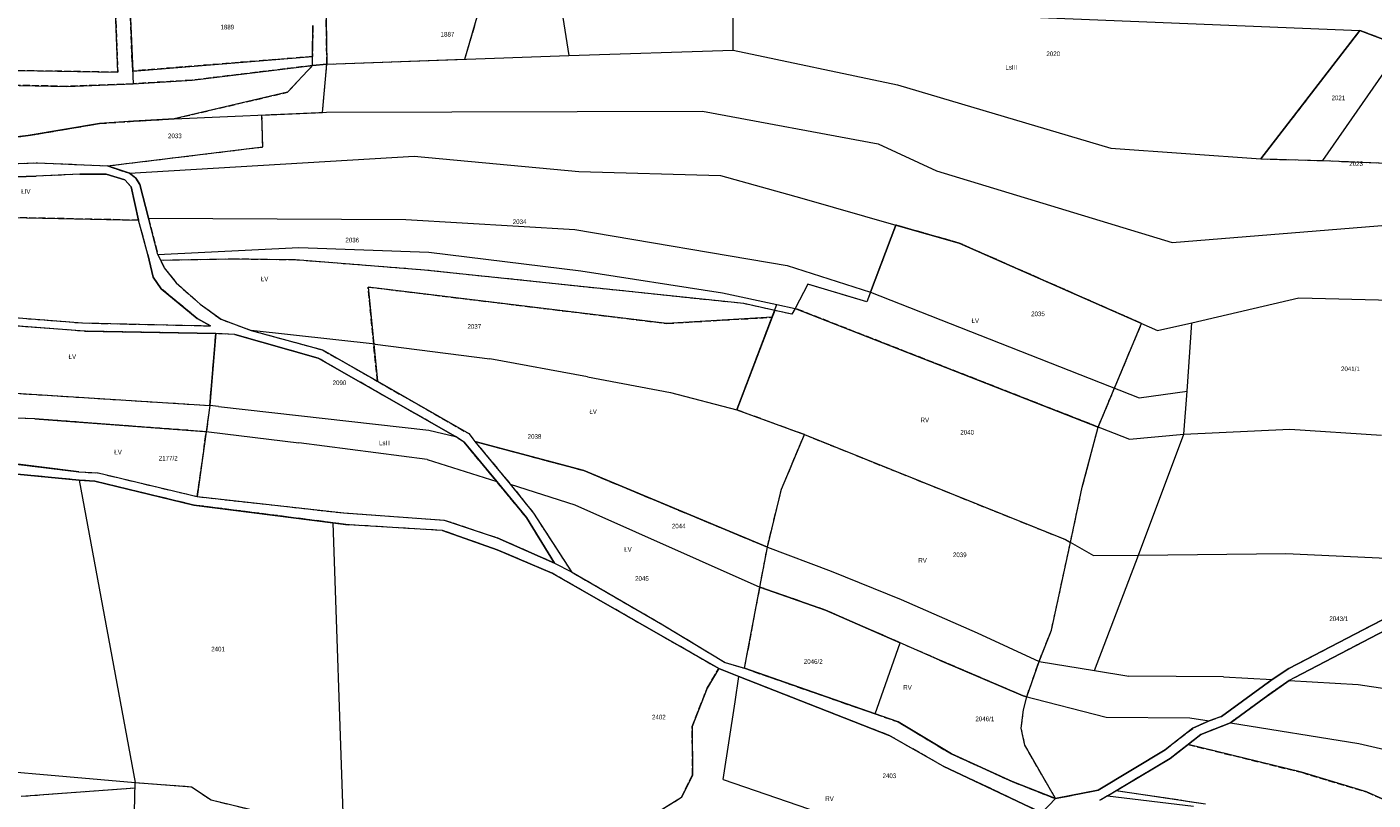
# Model space of a CAD drawing. Header units: metres. Extents: x 7496145 to 7500200, y 5498500 to 5502080.
# Tile 148 of 202: x 7498707 to 7499141, y 5499276 to 5499525. Entities that reach past the tile are written whole.
import ezdxf
from ezdxf.enums import TextEntityAlignment as Align

# ---------------------------------------------------------------- set-up
doc = ezdxf.new("R2010")
doc.units = ezdxf.units.M
doc.header["$MEASUREMENT"] = 0
for name, pattern in [('2.25_0.75', [3, 2.25, -0.75]), ('219-1000', [0]), ('egug-1000', [0])]:
    doc.linetypes.add(name, pattern=pattern)
for name, color, linetype in [('209-oznaczenie konturu klasyfikacyjnego', 7, 'CONTINUOUS'), ('211-numer działki ewidencyjnej', 7, 'CONTINUOUS'), ('217-kontur klasyfikacyjny', 7, 'CONTINUOUS'), ('218-kontur użytku gruntowego', 7, 'CONTINUOUS'), ('219-działka ewidencyjna', 7, 'CONTINUOUS')]:
    doc.layers.add(name, color=color, linetype=linetype)
doc.styles.get("Standard").update_dxf_attribs({"font": 'Working1250', "width": 0.75})

msp = doc.modelspace()

# ---------------------------------------------------------------- linework, layer by layer
at = {"layer": '217-kontur klasyfikacyjny', "color": 3, "linetype": '2.25_0.75', "lineweight": 18, "flags": 128}
for points in [[(7498734.06, 5499581.07), (7498736.78, 5499510.51)], [(7498741.58, 5499510.91), (7498740.13, 5499544.86)], [(7498804.16, 5499513.16), (7498803.78, 5499541.9)], [(7498848.67, 5499514.73), (7498852.87, 5499529.16)], [(7498799.63, 5499525.6), (7498799.56, 5499515.57)], [(7499137.08, 5499523.98), (7499105.24, 5499482.59)], [(7499150.78, 5499518.86), (7499137.08, 5499523.98)], [(7498799.56, 5499515.57), (7498741.58, 5499510.91)], [(7498736.78, 5499510.51), (7498658.86, 5499511.79)], [(7498799.54, 5499512.68), (7498760.75, 5499507.96)], [(7498791.53, 5499504.07), (7498799.54, 5499512.68)], [(7498799.54, 5499512.68), (7498804.16, 5499513.16)], [(7498802.79, 5499497.54), (7498804.16, 5499513.16)], [(7498804.16, 5499513.16), (7498848.67, 5499514.73)], [(7498720.38, 5499505.96), (7498653.59, 5499507.27)], [(7498741.76, 5499506.8), (7498720.38, 5499505.96)], [(7498760.75, 5499507.96), (7498741.76, 5499506.8)], [(7498754.91, 5499495.53), (7498791.53, 5499504.07)], [(7498783.23, 5499496.72), (7498802.79, 5499497.54)], [(7498707.86, 5499490.08), (7498730.86, 5499493.97)], [(7498730.86, 5499493.97), (7498741.81, 5499494.69)], [(7498741.81, 5499494.69), (7498754.91, 5499495.53)], [(7498783.55, 5499486.43), (7498783.23, 5499496.72)], [(7498694.36, 5499488.54), (7498707.86, 5499490.08)], [(7498733.47, 5499480.33), (7498783.55, 5499486.43)], [(7498689.47, 5499480.52), (7498710.85, 5499481.33)], [(7498710.85, 5499481.33), (7498733.47, 5499480.33)], [(7498733.47, 5499480.33), (7498740.61, 5499477.92)], [(7499105.24, 5499482.59), (7499125.19, 5499482.02)], [(7499125.19, 5499482.02), (7499156.24, 5499480.77)], [(7498710.47, 5499476.95), (7498687.56, 5499476.25)], [(7498724.59, 5499477.65), (7498710.47, 5499476.95)], [(7498733.05, 5499477.61), (7498724.59, 5499477.65)], [(7498739.01, 5499475.82), (7498733.05, 5499477.61)], [(7498741.11, 5499473.57), (7498739.01, 5499475.82)], [(7498740.61, 5499477.92), (7498742.6, 5499476.39)], [(7498742.6, 5499476.39), (7498743.91, 5499474.35)], [(7498743.51, 5499462.8), (7498741.11, 5499473.57)], [(7498743.91, 5499474.35), (7498746.65, 5499463.49)], [(7498743.51, 5499462.8), (7498665.85, 5499464.46)], [(7498746.51, 5499451.74), (7498743.51, 5499462.8)], [(7498746.65, 5499463.49), (7498749.73, 5499451.72)], [(7498987.58, 5499461.23), (7498979.4, 5499439.64)], [(7499007.98, 5499455.43), (7498987.58, 5499461.23)], [(7499066.79, 5499429.52), (7499007.98, 5499455.43)], [(7498748.22, 5499444.48), (7498746.51, 5499451.74)], [(7498749.73, 5499451.72), (7498750.64, 5499449.84)], [(7498774.62, 5499450.25), (7498750.64, 5499449.84)], [(7498750.64, 5499449.84), (7498751.78, 5499447.48)], [(7498794.02, 5499449.99), (7498774.62, 5499450.25)], [(7498835.65, 5499446.72), (7498794.02, 5499449.99)], [(7498751.78, 5499447.48), (7498755.64, 5499442.56)], [(7498938.57, 5499435.9), (7498835.65, 5499446.72)], [(7498750.76, 5499440.72), (7498748.22, 5499444.48)], [(7498755.64, 5499442.56), (7498763.35, 5499435.74)], [(7498820.45, 5499410.86), (7498817.47, 5499441.26)], [(7498817.47, 5499441.26), (7498913.76, 5499429.51)], [(7498959.17, 5499442.13), (7498955.15, 5499434.37)], [(7498978.21, 5499436.44), (7498959.17, 5499442.13)], [(7498762.38, 5499431.12), (7498750.76, 5499440.72)], [(7498979.4, 5499439.64), (7498978.21, 5499436.44)], [(7498666.15, 5499434.33), (7498725.41, 5499429.67)], [(7498763.35, 5499435.74), (7498770.06, 5499430.84)], [(7498948.52, 5499433.7), (7498938.57, 5499435.9)], [(7498947.68, 5499431.5), (7498948.52, 5499433.7)], [(7498954.07, 5499432.46), (7498948.52, 5499433.7)], [(7498955.15, 5499434.37), (7498954.07, 5499432.46)], [(7499052.8, 5499396.11), (7498955.15, 5499434.37)], [(7498726.07, 5499427.01), (7498671.7, 5499431.12)], [(7498725.41, 5499429.67), (7498766.63, 5499428.73)], [(7498766.63, 5499428.73), (7498762.38, 5499431.12)], [(7498770.06, 5499430.84), (7498779.73, 5499427.27)], [(7498913.76, 5499429.51), (7498947.68, 5499431.5)], [(7498936.3, 5499401.64), (7498947.68, 5499431.5)], [(7499052.8, 5499396.11), (7499066.79, 5499429.52)], [(7498768.39, 5499426.22), (7498726.07, 5499427.01)], [(7498766.47, 5499403.06), (7498768.39, 5499426.22)], [(7498774.53, 5499425.9), (7498768.39, 5499426.22)], [(7498801.42, 5499418.29), (7498774.53, 5499425.9)], [(7498779.73, 5499427.27), (7498802.79, 5499420.98)], [(7498802.79, 5499420.98), (7498820.45, 5499410.86)], [(7498845.59, 5499393.04), (7498801.42, 5499418.29)], [(7498820.45, 5499410.86), (7498849.91, 5499393.98)], [(7498690.28, 5499407.84), (7498766.47, 5499403.06)], [(7498766.47, 5499403.06), (7498765.3, 5499394.6)], [(7498710.06, 5499398.74), (7498706.91, 5499398.85)], [(7498765.3, 5499394.6), (7498710.06, 5499398.74)], [(7498958.09, 5499393.66), (7498936.3, 5499401.64)], [(7498762.42, 5499373.69), (7498765.3, 5499394.6)], [(7498849.91, 5499393.98), (7498851.87, 5499391.48)], [(7498950.72, 5499376.06), (7498958.09, 5499393.66)], [(7498958.09, 5499393.66), (7499042.23, 5499359.82)], [(7499047.65, 5499376.67), (7499052.8, 5499396.11)], [(7498848.38, 5499391.23), (7498845.59, 5499393.04)], [(7498858.93, 5499378.51), (7498848.38, 5499391.23)], [(7498851.87, 5499391.48), (7498886.99, 5499382.06)], [(7498851.87, 5499391.48), (7498863.29, 5499377.74)], [(7498724.32, 5499379), (7498694.23, 5499381.85)], [(7498704.02, 5499384.18), (7498724.21, 5499381.68)], [(7498724.21, 5499381.68), (7498730.49, 5499381.31)], [(7498730.49, 5499381.31), (7498762.42, 5499373.69)], [(7498886.99, 5499382.06), (7498946.15, 5499357.39)], [(7498729.38, 5499378.61), (7498724.32, 5499379)], [(7498761.29, 5499370.97), (7498729.38, 5499378.61)], [(7498868.5, 5499366.97), (7498858.93, 5499378.51)], [(7498863.29, 5499377.74), (7498870.76, 5499368.36)], [(7498946.15, 5499357.39), (7498950.72, 5499376.06)], [(7499043.85, 5499358.9), (7499047.65, 5499376.67)], [(7498762.42, 5499373.69), (7498809.68, 5499368.41)], [(7498806.08, 5499365.26), (7498761.29, 5499370.97)], [(7498809.68, 5499368.41), (7498841.96, 5499366.12)], [(7498870.76, 5499368.36), (7498883.05, 5499349.37)], [(7498810.99, 5499364.63), (7498806.08, 5499365.26)], [(7498841.45, 5499362.73), (7498810.99, 5499364.63)], [(7498841.96, 5499366.12), (7498859.07, 5499360.42)], [(7498877.58, 5499352.26), (7498868.5, 5499366.97)], [(7498859.02, 5499356.54), (7498841.45, 5499362.73)], [(7498859.07, 5499360.42), (7498877.58, 5499352.26)], [(7499037.75, 5499330.62), (7499043.85, 5499358.9)], [(7499042.23, 5499359.82), (7499043.85, 5499358.9)], [(7498876.76, 5499349), (7498859.02, 5499356.54)], [(7498943.77, 5499344.5), (7498946.15, 5499357.39)], [(7498930.48, 5499318.21), (7498876.76, 5499349)], [(7498883.05, 5499349.37), (7498912.46, 5499332.32)], [(7498938.82, 5499318.31), (7498943.77, 5499344.5)], [(7498964.94, 5499337.05), (7498943.77, 5499344.5)], [(7499114.19, 5499318.24), (7499160.11, 5499342.14)], [(7498988.95, 5499326.55), (7498964.94, 5499337.05)], [(7499160.24, 5499338.31), (7499116.17, 5499315.35)], [(7498912.46, 5499332.32), (7498932.53, 5499320.21)], [(7499033.72, 5499320.54), (7499037.75, 5499330.62)], [(7499001.67, 5499320.99), (7498988.95, 5499326.55)], [(7498932.53, 5499320.21), (7498938.82, 5499318.31)], [(7499028.65, 5499309.42), (7499001.67, 5499320.99)], [(7499029.74, 5499309.1), (7499033.72, 5499320.54)], [(7498926.74, 5499311.9), (7498930.48, 5499318.21)], [(7498936.96, 5499315.64), (7498930.48, 5499318.21)], [(7498985.45, 5499296.64), (7498936.96, 5499315.64)], [(7498938.82, 5499318.31), (7498980.93, 5499303.6)], [(7499108.88, 5499314.75), (7499114.19, 5499318.24)], [(7499116.17, 5499315.35), (7499114.3, 5499314.43)], [(7498921.95, 5499299.57), (7498926.74, 5499311.9)], [(7499092.57, 5499302.82), (7499108.88, 5499314.75)], [(7499114.3, 5499314.43), (7499106.26, 5499308.65)], [(7499029.74, 5499309.1), (7499028.65, 5499309.42)], [(7499028.7, 5499304.92), (7499029.74, 5499309.1)], [(7499106.26, 5499308.65), (7499095.45, 5499300.76)], [(7498980.93, 5499303.6), (7498988.28, 5499301.03)], [(7499028.01, 5499299.06), (7499028.7, 5499304.92)], [(7499088.57, 5499301.43), (7499092.57, 5499302.82)], [(7498922.01, 5499283.88), (7498921.95, 5499299.57)], [(7498988.28, 5499301.03), (7499005.47, 5499290.75)], [(7499029.11, 5499293.54), (7499028.01, 5499299.06)], [(7499074.35, 5499292.08), (7499083.31, 5499299)], [(7499083.31, 5499299), (7499088.57, 5499301.43)], [(7499095.45, 5499300.76), (7499085.89, 5499296.95)], [(7499002.87, 5499286.76), (7498985.45, 5499296.64)], [(7499039.07, 5499276.29), (7499029.11, 5499293.54)], [(7499081.79, 5499293.73), (7499076, 5499289.2)], [(7499085.89, 5499296.95), (7499081.79, 5499293.73)], [(7499081.79, 5499293.73), (7499118.35, 5499284.78)], [(7499005.47, 5499290.75), (7499025.06, 5499281.79)], [(7499052.79, 5499279.07), (7499074.35, 5499292.08)], [(7499076, 5499289.2), (7499058.57, 5499278.82)], [(7499034.61, 5499271.68), (7499002.87, 5499286.76)], [(7498742.38, 5499279.77), (7498742.42, 5499281.49)], [(7498742.42, 5499281.49), (7498760.51, 5499280.14)], [(7498918.43, 5499276.7), (7498922.01, 5499283.88)], [(7499025.06, 5499281.79), (7499039.07, 5499276.29)], [(7499118.35, 5499284.78), (7499139.31, 5499278.44)], [(7498705.63, 5499277.08), (7498742.38, 5499279.77)], [(7498760.51, 5499280.14), (7498766.84, 5499275.88)], [(7498908.56, 5499270.56), (7498918.43, 5499276.7)], [(7499039.07, 5499276.29), (7499052.79, 5499279.07)], [(7499055.79, 5499277.16), (7499053.31, 5499275.77)], [(7499058.57, 5499278.82), (7499055.79, 5499277.16)], [(7499087.35, 5499274.54), (7499058.57, 5499278.82)], [(7499139.31, 5499278.44), (7499145.1, 5499275.88)], [(7498766.84, 5499275.88), (7498797.14, 5499268.6)]]:
    msp.add_lwpolyline(points, dxfattribs=at)
at = {"layer": '218-kontur użytku gruntowego', "color": 3, "linetype": 'egug-1000', "lineweight": 18, "flags": 128}
for points in [[(7498736.78, 5499510.51), (7498734.06, 5499581.07)], [(7498740.13, 5499544.86), (7498741.58, 5499510.91)], [(7498803.78, 5499541.9), (7498804.16, 5499513.16)], [(7498848.67, 5499514.73), (7498852.87, 5499529.16)], [(7498799.56, 5499515.57), (7498799.63, 5499525.6)], [(7499137.08, 5499523.98), (7499105.24, 5499482.59)], [(7499150.78, 5499518.86), (7499137.08, 5499523.98)], [(7498741.58, 5499510.91), (7498799.56, 5499515.57)], [(7498658.86, 5499511.79), (7498736.78, 5499510.51)], [(7498760.75, 5499507.96), (7498799.54, 5499512.68)], [(7498799.54, 5499512.68), (7498791.53, 5499504.07)], [(7498804.16, 5499513.16), (7498799.54, 5499512.68)], [(7498802.79, 5499497.54), (7498804.16, 5499513.16)], [(7498804.16, 5499513.16), (7498848.67, 5499514.73)], [(7498653.59, 5499507.27), (7498720.38, 5499505.96)], [(7498720.38, 5499505.96), (7498741.76, 5499506.8)], [(7498741.76, 5499506.8), (7498760.75, 5499507.96)], [(7498791.53, 5499504.07), (7498754.91, 5499495.53)], [(7498783.23, 5499496.72), (7498802.79, 5499497.54)], [(7498730.86, 5499493.97), (7498707.86, 5499490.08)], [(7498741.81, 5499494.69), (7498730.86, 5499493.97)], [(7498754.91, 5499495.53), (7498741.81, 5499494.69)], [(7498783.55, 5499486.43), (7498783.23, 5499496.72)], [(7498707.86, 5499490.08), (7498694.36, 5499488.54)], [(7498733.47, 5499480.33), (7498783.55, 5499486.43)], [(7498689.47, 5499480.52), (7498710.85, 5499481.33)], [(7498710.85, 5499481.33), (7498733.47, 5499480.33)], [(7498740.61, 5499477.92), (7498733.47, 5499480.33)], [(7499105.24, 5499482.59), (7499125.19, 5499482.02)], [(7499125.19, 5499482.02), (7499156.24, 5499480.77)], [(7498710.47, 5499476.95), (7498687.56, 5499476.25)], [(7498724.59, 5499477.65), (7498710.47, 5499476.95)], [(7498733.05, 5499477.61), (7498724.59, 5499477.65)], [(7498739.01, 5499475.82), (7498733.05, 5499477.61)], [(7498741.11, 5499473.57), (7498739.01, 5499475.82)], [(7498742.6, 5499476.39), (7498740.61, 5499477.92)], [(7498743.91, 5499474.35), (7498742.6, 5499476.39)], [(7498743.51, 5499462.8), (7498741.11, 5499473.57)], [(7498746.65, 5499463.49), (7498743.91, 5499474.35)], [(7498665.85, 5499464.46), (7498743.51, 5499462.8)], [(7498746.51, 5499451.74), (7498743.51, 5499462.8)], [(7498749.73, 5499451.72), (7498746.65, 5499463.49)], [(7498987.58, 5499461.23), (7498979.4, 5499439.64)], [(7499007.98, 5499455.43), (7498987.58, 5499461.23)], [(7499066.79, 5499429.52), (7499007.98, 5499455.43)], [(7498748.22, 5499444.48), (7498746.51, 5499451.74)], [(7498750.64, 5499449.84), (7498749.73, 5499451.72)], [(7498774.62, 5499450.25), (7498750.64, 5499449.84)], [(7498750.64, 5499449.84), (7498751.78, 5499447.48)], [(7498794.02, 5499449.99), (7498774.62, 5499450.25)], [(7498835.65, 5499446.72), (7498794.02, 5499449.99)], [(7498751.78, 5499447.48), (7498755.64, 5499442.56)], [(7498938.57, 5499435.9), (7498835.65, 5499446.72)], [(7498750.76, 5499440.72), (7498748.22, 5499444.48)], [(7498755.64, 5499442.56), (7498763.35, 5499435.74)], [(7498817.47, 5499441.26), (7498820.45, 5499410.86)], [(7498913.76, 5499429.51), (7498817.47, 5499441.26)], [(7498959.17, 5499442.13), (7498955.15, 5499434.37)], [(7498978.21, 5499436.44), (7498959.17, 5499442.13)], [(7498762.38, 5499431.12), (7498750.76, 5499440.72)], [(7498979.4, 5499439.64), (7498978.21, 5499436.44)], [(7498666.15, 5499434.33), (7498725.41, 5499429.67)], [(7498763.35, 5499435.74), (7498770.06, 5499430.84)], [(7498948.52, 5499433.7), (7498938.57, 5499435.9)], [(7498948.52, 5499433.7), (7498947.68, 5499431.5)], [(7498954.07, 5499432.46), (7498948.52, 5499433.7)], [(7498955.15, 5499434.37), (7498954.07, 5499432.46)], [(7498955.15, 5499434.37), (7499052.8, 5499396.11)], [(7498726.07, 5499427.01), (7498671.7, 5499431.12)], [(7498725.41, 5499429.67), (7498766.63, 5499428.73)], [(7498766.63, 5499428.73), (7498762.38, 5499431.12)], [(7498770.06, 5499430.84), (7498779.73, 5499427.27)], [(7498947.68, 5499431.5), (7498913.76, 5499429.51)], [(7498947.68, 5499431.5), (7498936.3, 5499401.64)], [(7499052.8, 5499396.11), (7499066.79, 5499429.52)], [(7498768.39, 5499426.22), (7498726.07, 5499427.01)], [(7498768.39, 5499426.22), (7498766.47, 5499403.06)], [(7498774.53, 5499425.9), (7498768.39, 5499426.22)], [(7498801.42, 5499418.29), (7498774.53, 5499425.9)], [(7498779.73, 5499427.27), (7498802.79, 5499420.98)], [(7498802.79, 5499420.98), (7498820.45, 5499410.86)], [(7498845.59, 5499393.04), (7498801.42, 5499418.29)], [(7498820.45, 5499410.86), (7498849.91, 5499393.98)], [(7498690.28, 5499407.84), (7498766.47, 5499403.06)], [(7498766.47, 5499403.06), (7498765.3, 5499394.6)], [(7498710.06, 5499398.74), (7498706.91, 5499398.85)], [(7498765.3, 5499394.6), (7498710.06, 5499398.74)], [(7498936.3, 5499401.64), (7498958.09, 5499393.66)], [(7498765.3, 5499394.6), (7498762.42, 5499373.69)], [(7498849.91, 5499393.98), (7498851.87, 5499391.48)], [(7498950.72, 5499376.06), (7498958.09, 5499393.66)], [(7498958.09, 5499393.66), (7499042.23, 5499359.82)], [(7499047.65, 5499376.67), (7499052.8, 5499396.11)], [(7498848.38, 5499391.23), (7498845.59, 5499393.04)], [(7498858.93, 5499378.51), (7498848.38, 5499391.23)], [(7498851.87, 5499391.48), (7498863.29, 5499377.74)], [(7498886.99, 5499382.06), (7498851.87, 5499391.48)], [(7498724.32, 5499379), (7498694.23, 5499381.85)], [(7498704.02, 5499384.18), (7498724.21, 5499381.68)], [(7498724.21, 5499381.68), (7498730.49, 5499381.31)], [(7498730.49, 5499381.31), (7498762.42, 5499373.69)], [(7498946.15, 5499357.39), (7498886.99, 5499382.06)], [(7498729.38, 5499378.61), (7498724.32, 5499379)], [(7498761.29, 5499370.97), (7498729.38, 5499378.61)], [(7498868.5, 5499366.97), (7498858.93, 5499378.51)], [(7498863.29, 5499377.74), (7498870.76, 5499368.36)], [(7498946.15, 5499357.39), (7498950.72, 5499376.06)], [(7499043.85, 5499358.9), (7499047.65, 5499376.67)], [(7498762.42, 5499373.69), (7498809.68, 5499368.41)], [(7498806.08, 5499365.26), (7498761.29, 5499370.97)], [(7498809.68, 5499368.41), (7498841.96, 5499366.12)], [(7498870.76, 5499368.36), (7498883.05, 5499349.37)], [(7498810.99, 5499364.63), (7498806.08, 5499365.26)], [(7498841.45, 5499362.73), (7498810.99, 5499364.63)], [(7498841.96, 5499366.12), (7498859.07, 5499360.42)], [(7498877.58, 5499352.26), (7498868.5, 5499366.97)], [(7498859.02, 5499356.54), (7498841.45, 5499362.73)], [(7498859.07, 5499360.42), (7498877.58, 5499352.26)], [(7499037.75, 5499330.62), (7499043.85, 5499358.9)], [(7499042.23, 5499359.82), (7499043.85, 5499358.9)], [(7498876.76, 5499349), (7498859.02, 5499356.54)], [(7498943.77, 5499344.5), (7498946.15, 5499357.39)], [(7498877.58, 5499352.26), (7498883.05, 5499349.37)], [(7498930.48, 5499318.21), (7498876.76, 5499349)], [(7498883.05, 5499349.37), (7498912.46, 5499332.32)], [(7498938.82, 5499318.31), (7498943.77, 5499344.5)], [(7498964.94, 5499337.05), (7498943.77, 5499344.5)], [(7499160.11, 5499342.14), (7499114.19, 5499318.24)], [(7498988.95, 5499326.55), (7498964.94, 5499337.05)], [(7499160.24, 5499338.31), (7499116.17, 5499315.35)], [(7498912.46, 5499332.32), (7498932.53, 5499320.21)], [(7499033.72, 5499320.54), (7499037.75, 5499330.62)], [(7499001.67, 5499320.99), (7498988.95, 5499326.55)], [(7498932.53, 5499320.21), (7498938.82, 5499318.31)], [(7499028.65, 5499309.42), (7499001.67, 5499320.99)], [(7499029.74, 5499309.1), (7499033.72, 5499320.54)], [(7498930.48, 5499318.21), (7498926.74, 5499311.9)], [(7498936.96, 5499315.64), (7498930.48, 5499318.21)], [(7498985.45, 5499296.64), (7498936.96, 5499315.64)], [(7498980.93, 5499303.6), (7498938.82, 5499318.31)], [(7499114.19, 5499318.24), (7499108.88, 5499314.75)], [(7499116.17, 5499315.35), (7499114.3, 5499314.43)], [(7498926.74, 5499311.9), (7498921.95, 5499299.57)], [(7499108.88, 5499314.75), (7499092.57, 5499302.82)], [(7499114.3, 5499314.43), (7499106.26, 5499308.65)], [(7499029.74, 5499309.1), (7499028.65, 5499309.42)], [(7499028.7, 5499304.92), (7499029.74, 5499309.1)], [(7499106.26, 5499308.65), (7499095.45, 5499300.76)], [(7498988.28, 5499301.03), (7498980.93, 5499303.6)], [(7499028.01, 5499299.06), (7499028.7, 5499304.92)], [(7499092.57, 5499302.82), (7499088.57, 5499301.43)], [(7498921.95, 5499299.57), (7498922.01, 5499283.88)], [(7499005.47, 5499290.75), (7498988.28, 5499301.03)], [(7499029.11, 5499293.54), (7499028.01, 5499299.06)], [(7499083.31, 5499299), (7499074.35, 5499292.08)], [(7499088.57, 5499301.43), (7499083.31, 5499299)], [(7499095.45, 5499300.76), (7499085.89, 5499296.95)], [(7499002.87, 5499286.76), (7498985.45, 5499296.64)], [(7499039.07, 5499276.29), (7499029.11, 5499293.54)], [(7499081.79, 5499293.73), (7499076, 5499289.2)], [(7499085.89, 5499296.95), (7499081.79, 5499293.73)], [(7499118.35, 5499284.78), (7499081.79, 5499293.73)], [(7499025.06, 5499281.79), (7499005.47, 5499290.75)], [(7499074.35, 5499292.08), (7499052.79, 5499279.07)], [(7499076, 5499289.2), (7499058.57, 5499278.82)], [(7499034.61, 5499271.68), (7499002.87, 5499286.76)], [(7498742.38, 5499279.77), (7498742.42, 5499281.49)], [(7498742.42, 5499281.49), (7498760.51, 5499280.14)], [(7498922.01, 5499283.88), (7498918.43, 5499276.7)], [(7499039.07, 5499276.29), (7499025.06, 5499281.79)], [(7499139.31, 5499278.44), (7499118.35, 5499284.78)], [(7498705.63, 5499277.08), (7498742.38, 5499279.77)], [(7498760.51, 5499280.14), (7498766.84, 5499275.88)], [(7498918.43, 5499276.7), (7498908.56, 5499270.56)], [(7499034.61, 5499271.68), (7499039.07, 5499276.29)], [(7499052.79, 5499279.07), (7499039.07, 5499276.29)], [(7499055.79, 5499277.16), (7499053.31, 5499275.77)], [(7499058.57, 5499278.82), (7499055.79, 5499277.16)], [(7499087.35, 5499274.54), (7499058.57, 5499278.82)], [(7499145.1, 5499275.88), (7499139.31, 5499278.44)], [(7498766.84, 5499275.88), (7498797.14, 5499268.6)]]:
    msp.add_lwpolyline(points, dxfattribs=at)
at = {"layer": '219-działka ewidencyjna', "color": 3, "linetype": '219-1000', "lineweight": 18, "flags": 128}
for points in [[(7498740.13, 5499544.86), (7498741.76, 5499506.8)], [(7498935.11, 5499517.62), (7498935.15, 5499537.79)], [(7498879.31, 5499534.35), (7498882.16, 5499515.92)], [(7499007.73, 5499529.25), (7499137.08, 5499523.98)], [(7498799.54, 5499512.68), (7498799.63, 5499525.6)], [(7499105.24, 5499482.59), (7499137.08, 5499523.98)], [(7499137.08, 5499523.98), (7499150.78, 5499518.86)], [(7498804.16, 5499513.16), (7498882.16, 5499515.92)], [(7498882.16, 5499515.92), (7498935.11, 5499517.62)], [(7498935.11, 5499517.62), (7498988.1, 5499506.4)], [(7499125.19, 5499482.02), (7499150.78, 5499518.86)], [(7498760.75, 5499507.96), (7498799.54, 5499512.68)], [(7498799.54, 5499512.68), (7498804.16, 5499513.16)], [(7498653.59, 5499507.27), (7498720.38, 5499505.96)], [(7498720.38, 5499505.96), (7498741.76, 5499506.8)], [(7498741.76, 5499506.8), (7498760.75, 5499507.96)], [(7498988.1, 5499506.4), (7499056.87, 5499485.98)], [(7498754.91, 5499495.53), (7498804.07, 5499497.59)], [(7498804.07, 5499497.59), (7498925.3, 5499498.01)], [(7498925.3, 5499498.01), (7498981.84, 5499487.41)], [(7498707.86, 5499490.08), (7498730.86, 5499493.97)], [(7498741.81, 5499494.69), (7498730.86, 5499493.97)], [(7498741.81, 5499494.69), (7498754.91, 5499495.53)], [(7498694.36, 5499488.54), (7498707.86, 5499490.08)], [(7498981.84, 5499487.41), (7499000.64, 5499478.74)], [(7499056.87, 5499485.98), (7499105.24, 5499482.59)], [(7498689.47, 5499480.52), (7498710.85, 5499481.33)], [(7498710.85, 5499481.33), (7498733.47, 5499480.33)], [(7498733.47, 5499480.33), (7498740.61, 5499477.92)], [(7498740.61, 5499477.92), (7498832.33, 5499483.49)], [(7498832.33, 5499483.49), (7498885.39, 5499478.53)], [(7499105.24, 5499482.59), (7499125.19, 5499482.02)], [(7499125.19, 5499482.02), (7499156.24, 5499480.77)], [(7498687.56, 5499476.25), (7498710.47, 5499476.95)], [(7498724.59, 5499477.65), (7498710.47, 5499476.95)], [(7498724.59, 5499477.65), (7498733.05, 5499477.61)], [(7498733.05, 5499477.61), (7498739.01, 5499475.82)], [(7498739.01, 5499475.82), (7498741.11, 5499473.57)], [(7498742.6, 5499476.39), (7498740.61, 5499477.92)], [(7498742.6, 5499476.39), (7498743.91, 5499474.35)], [(7498885.39, 5499478.53), (7498931.09, 5499477.19)], [(7498931.09, 5499477.19), (7498957.32, 5499469.9)], [(7499000.64, 5499478.74), (7499076.61, 5499455.62)], [(7498741.11, 5499473.57), (7498743.51, 5499462.8)], [(7498743.91, 5499474.35), (7498746.65, 5499463.49)], [(7498957.32, 5499469.9), (7498987.58, 5499461.23)], [(7498665.85, 5499464.46), (7498743.51, 5499462.8)], [(7498746.51, 5499451.74), (7498743.51, 5499462.8)], [(7498749.73, 5499451.72), (7498746.65, 5499463.49)], [(7498746.65, 5499463.49), (7498829.63, 5499463.01)], [(7498829.63, 5499463.01), (7498884.11, 5499459.81)], [(7498884.11, 5499459.81), (7498952.58, 5499448.25)], [(7498979.4, 5499439.64), (7498987.58, 5499461.23)], [(7498987.58, 5499461.23), (7499007.98, 5499455.43)], [(7499076.61, 5499455.62), (7499146.91, 5499461.36)], [(7499007.98, 5499455.43), (7499071.94, 5499427.25)], [(7498746.51, 5499451.74), (7498748.22, 5499444.48)], [(7498749.73, 5499451.72), (7498795.11, 5499453.96)], [(7498749.73, 5499451.72), (7498751.78, 5499447.48)], [(7498795.11, 5499453.96), (7498837.01, 5499452.49)], [(7498837.01, 5499452.49), (7498886.05, 5499446.47)], [(7498751.78, 5499447.48), (7498755.64, 5499442.56)], [(7498886.05, 5499446.47), (7498931.69, 5499439.37)], [(7498952.58, 5499448.25), (7498979.4, 5499439.64)], [(7498748.22, 5499444.48), (7498750.76, 5499440.72)], [(7498755.64, 5499442.56), (7498763.35, 5499435.74)], [(7498750.76, 5499440.72), (7498762.38, 5499431.12)], [(7498931.69, 5499439.37), (7498949.26, 5499435.65)], [(7498979.4, 5499439.64), (7499066.02, 5499405.49)], [(7499082.95, 5499429.72), (7499117.47, 5499437.72)], [(7499117.47, 5499437.72), (7499181.69, 5499436.18)], [(7498666.15, 5499434.33), (7498725.41, 5499429.67)], [(7498763.35, 5499435.74), (7498770.06, 5499430.84)], [(7498936.3, 5499401.64), (7498949.26, 5499435.65)], [(7498949.26, 5499435.65), (7498955.15, 5499434.37)], [(7498955.15, 5499434.37), (7499062.92, 5499392.15)], [(7498726.07, 5499427.01), (7498663.91, 5499431.71)], [(7498725.41, 5499429.67), (7498766.63, 5499428.73)], [(7498762.38, 5499431.12), (7498766.63, 5499428.73)], [(7498770.06, 5499430.84), (7498779.73, 5499427.27)], [(7499071.94, 5499427.25), (7499082.95, 5499429.72)], [(7499081.46, 5499407.73), (7499082.95, 5499429.72)], [(7498726.07, 5499427.01), (7498768.39, 5499426.22)], [(7498766.47, 5499403.06), (7498768.39, 5499426.22)], [(7498774.53, 5499425.9), (7498768.39, 5499426.22)], [(7498774.53, 5499425.9), (7498801.42, 5499418.29)], [(7498819.7, 5499422.78), (7498779.73, 5499427.27)], [(7498779.73, 5499427.27), (7498802.79, 5499420.98)], [(7498802.79, 5499420.98), (7498849.91, 5499393.98)], [(7498819.7, 5499422.78), (7498856.71, 5499418.06)], [(7498801.42, 5499418.29), (7498845.59, 5499393.04)], [(7498888.13, 5499412.33), (7498856.71, 5499418.06)], [(7498888.13, 5499412.33), (7498914.94, 5499407.3)], [(7498690.28, 5499407.84), (7498766.47, 5499403.06)], [(7498914.94, 5499407.3), (7498936.3, 5499401.64)], [(7499066.02, 5499405.49), (7499081.46, 5499407.73)], [(7499080.42, 5499393.86), (7499081.46, 5499407.73)], [(7498769.26, 5499402.75), (7498766.47, 5499403.06)], [(7498769.26, 5499402.75), (7498837.09, 5499395.08)], [(7498710.06, 5499398.74), (7498671.63, 5499400.11)], [(7498710.06, 5499398.74), (7498766.11, 5499394.54)], [(7498936.3, 5499401.64), (7498958.09, 5499393.66)], [(7498766.11, 5499394.54), (7498795.13, 5499391)], [(7498837.09, 5499395.08), (7498845.59, 5499393.04)], [(7498849.91, 5499393.98), (7498851.87, 5499391.48)], [(7498950.72, 5499376.06), (7498958.09, 5499393.66)], [(7498958.09, 5499393.66), (7499042.23, 5499359.82)], [(7499062.92, 5499392.15), (7499080.42, 5499393.86)], [(7499065.79, 5499354.8), (7499080.42, 5499393.86)], [(7499080.42, 5499393.86), (7499114.55, 5499395.42)], [(7499114.55, 5499395.42), (7499144.13, 5499393.54)], [(7498836.53, 5499385.61), (7498795.13, 5499391)], [(7498848.38, 5499391.23), (7498845.59, 5499393.04)], [(7498848.38, 5499391.23), (7498858.93, 5499378.51)], [(7498851.87, 5499391.48), (7498863.29, 5499377.74)], [(7498851.87, 5499391.48), (7498886.99, 5499382.06)], [(7498724.21, 5499381.68), (7498697.72, 5499384.96)], [(7498836.53, 5499385.61), (7498858.93, 5499378.51)], [(7498694.23, 5499381.85), (7498724.32, 5499379)], [(7498724.21, 5499381.68), (7498730.49, 5499381.31)], [(7498730.49, 5499381.31), (7498762.42, 5499373.69)], [(7498886.99, 5499382.06), (7498946.15, 5499357.39)], [(7498724.32, 5499379), (7498742.42, 5499281.49)], [(7498724.32, 5499379), (7498729.38, 5499378.61)], [(7498729.38, 5499378.61), (7498761.29, 5499370.97)], [(7498858.93, 5499378.51), (7498868.5, 5499366.97)], [(7498863.29, 5499377.74), (7498884.12, 5499371.04)], [(7498863.29, 5499377.74), (7498870.76, 5499368.36)], [(7498946.15, 5499357.39), (7498950.72, 5499376.06)], [(7498762.42, 5499373.69), (7498809.68, 5499368.41)], [(7498761.29, 5499370.97), (7498806.08, 5499365.26)], [(7498809.68, 5499368.41), (7498841.96, 5499366.12)], [(7498870.76, 5499368.36), (7498883.05, 5499349.37)], [(7498884.12, 5499371.04), (7498943.77, 5499344.5)], [(7498806.08, 5499365.26), (7498810.99, 5499364.63)], [(7498806.08, 5499365.26), (7498809.46, 5499268.53)], [(7498841.45, 5499362.73), (7498810.99, 5499364.63)], [(7498841.96, 5499366.12), (7498859.07, 5499360.42)], [(7498868.5, 5499366.97), (7498877.58, 5499352.26)], [(7498841.45, 5499362.73), (7498859.02, 5499356.54)], [(7498877.58, 5499352.26), (7498859.07, 5499360.42)], [(7499042.23, 5499359.82), (7499051.26, 5499354.71)], [(7498859.02, 5499356.54), (7498876.76, 5499349)], [(7498946.15, 5499357.39), (7498966.77, 5499349.65)], [(7499051.26, 5499354.71), (7499065.79, 5499354.8)], [(7499051.64, 5499317.65), (7499065.79, 5499354.8)], [(7499065.79, 5499354.8), (7499113.25, 5499355.37)], [(7499113.25, 5499355.37), (7499166.56, 5499352.85)], [(7498877.58, 5499352.26), (7498883.05, 5499349.37)], [(7498876.76, 5499349), (7498930.48, 5499318.21)], [(7498883.05, 5499349.37), (7498912.46, 5499332.32)], [(7498966.77, 5499349.65), (7498989.27, 5499340.48)], [(7498938.82, 5499318.31), (7498943.77, 5499344.5)], [(7498943.77, 5499344.5), (7498964.94, 5499337.05)], [(7499114.19, 5499318.24), (7499160.11, 5499342.14)], [(7498964.94, 5499337.05), (7498988.95, 5499326.55)], [(7498989.27, 5499340.48), (7499013.83, 5499329.74)], [(7499116.17, 5499315.35), (7499160.24, 5499338.31)], [(7498912.46, 5499332.32), (7498932.53, 5499320.21)], [(7499013.83, 5499329.74), (7499033.72, 5499320.54)], [(7498980.93, 5499303.6), (7498988.95, 5499326.55)], [(7499001.67, 5499320.99), (7498988.95, 5499326.55)], [(7498932.53, 5499320.21), (7498938.82, 5499318.31)], [(7499001.67, 5499320.99), (7499028.65, 5499309.42)], [(7499033.72, 5499320.54), (7499051.64, 5499317.65)], [(7498930.48, 5499318.21), (7498936.96, 5499315.64)], [(7498935.8, 5499307.51), (7498936.96, 5499315.64)], [(7498936.96, 5499315.64), (7498985.45, 5499296.64)], [(7498938.82, 5499318.31), (7498980.93, 5499303.6)], [(7499051.64, 5499317.65), (7499062.65, 5499315.81)], [(7499093.19, 5499315.55), (7499062.65, 5499315.81)], [(7499093.19, 5499315.55), (7499108.88, 5499314.75)], [(7499108.88, 5499314.75), (7499114.19, 5499318.24)], [(7499116.17, 5499315.35), (7499114.3, 5499314.43)], [(7499092.57, 5499302.82), (7499108.88, 5499314.75)], [(7499106.26, 5499308.65), (7499114.3, 5499314.43)], [(7499114.3, 5499314.43), (7499136.64, 5499313.05)], [(7499136.64, 5499313.05), (7499164.65, 5499308.87)], [(7498931.94, 5499282.44), (7498935.8, 5499307.51)], [(7499028.65, 5499309.42), (7499055.32, 5499302.55)], [(7499095.45, 5499300.76), (7499106.26, 5499308.65)], [(7498988.28, 5499301.03), (7498980.93, 5499303.6)], [(7499055.32, 5499302.55), (7499082.37, 5499302.38)], [(7499082.37, 5499302.38), (7499088.57, 5499301.43)], [(7499092.57, 5499302.82), (7499088.57, 5499301.43)], [(7498988.28, 5499301.03), (7499005.47, 5499290.75)], [(7499083.31, 5499299), (7499074.35, 5499292.08)], [(7499083.31, 5499299), (7499088.57, 5499301.43)], [(7499085.89, 5499296.95), (7499095.45, 5499300.76)], [(7499095.45, 5499300.76), (7499136.82, 5499294.11)], [(7499002.87, 5499286.76), (7498985.45, 5499296.64)], [(7499076, 5499289.2), (7499085.89, 5499296.95)], [(7499136.82, 5499294.11), (7499156.8, 5499289.46)], [(7499005.47, 5499290.75), (7499025.06, 5499281.79)], [(7499052.79, 5499279.07), (7499074.35, 5499292.08)], [(7499055.79, 5499277.16), (7499076, 5499289.2)], [(7498673.43, 5499287.47), (7498742.42, 5499281.49)], [(7499002.87, 5499286.76), (7499034.61, 5499271.68)], [(7498741.85, 5499258.16), (7498742.42, 5499281.49)], [(7498742.42, 5499281.49), (7498760.51, 5499280.14)], [(7498931.94, 5499282.44), (7498969.69, 5499269.46)], [(7499025.06, 5499281.79), (7499039.07, 5499276.29)], [(7498760.51, 5499280.14), (7498766.84, 5499275.88)], [(7499034.61, 5499271.68), (7499039.07, 5499276.29)], [(7499039.07, 5499276.29), (7499052.79, 5499279.07)], [(7499053.31, 5499275.77), (7499055.79, 5499277.16)], [(7499055.79, 5499277.16), (7499083.51, 5499273.84)], [(7498766.84, 5499275.88), (7498797.39, 5499268.53)]]:
    msp.add_lwpolyline(points, dxfattribs=at)

# ---------------------------------------------------------------- texts
at = {"layer": '209-oznaczenie konturu klasyfikacyjnego', "color": 3, "linetype": 'Continuous', "lineweight": 18, "width": 0.79}
for s, p in [('LsIII', (7499022.89, 5499511.38)), ('ŁIV', (7498705.68, 5499471.32)), ('ŁV', (7498782.89, 5499443.11)), ('ŁV', (7499011.97, 5499429.67)), ('ŁV', (7498720.93, 5499418.09)), ('ŁV', (7498888.78, 5499400.33)), ('RV', (7498995.55, 5499397.64)), ('ŁV', (7498735.66, 5499387.27)), ('LsIII', (7498821, 5499390.24)), ('ŁV', (7498900.01, 5499355.9)), ('RV', (7498994.81, 5499352.38)), ('RV', (7498989.95, 5499311.4)), ('RV', (7498964.82, 5499275.54))]:
    msp.add_text(s, height=1.5, dxfattribs=at).set_placement(p)
at = {"layer": '211-numer działki ewidencyjnej', "color": 3, "linetype": 'Continuous', "lineweight": 18, "width": 0.79}
for s, p in [('1889', (7498769.88, 5499525.83)), ('1887', (7498840.85, 5499523.52)), ('2020', (7499036.1, 5499517.21)), ('2021', (7499128.01, 5499503)), ('2033', (7498752.97, 5499490.75)), ('2023', (7499133.73, 5499481.77)), ('2035', (7499031.18, 5499433.36)), ('2041/1', (7499131.06, 5499415.63)), ('2040', (7499008.36, 5499395.18)), ('2044', (7498915.37, 5499364.93)), ('2039', (7499005.97, 5499355.66)), ('2045', (7498903.53, 5499348.03)), ('2043/1', (7499127.32, 5499335.06)), ('2046/2', (7498957.91, 5499321.25)), ('2402', (7498908.99, 5499303.34)), ('2046/1', (7499013.22, 5499302.76)), ('2403', (7498983.28, 5499284.4))]:
    msp.add_text(s, height=1.5, dxfattribs=at).set_placement(p, align=Align.TOP_LEFT)
for s, p in [('2034', (7498864.1, 5499461.57)), ('2036', (7498810.15, 5499455.65)), ('2037', (7498849.5, 5499427.8)), ('2090', (7498806.03, 5499409.63)), ('2038', (7498868.91, 5499392.33)), ('2177/2', (7498750.01, 5499385.3)), ('2401', (7498766.89, 5499323.77))]:
    msp.add_text(s, height=1.5, dxfattribs=at).set_placement(p)

doc.saveas('drawing.dxf')
